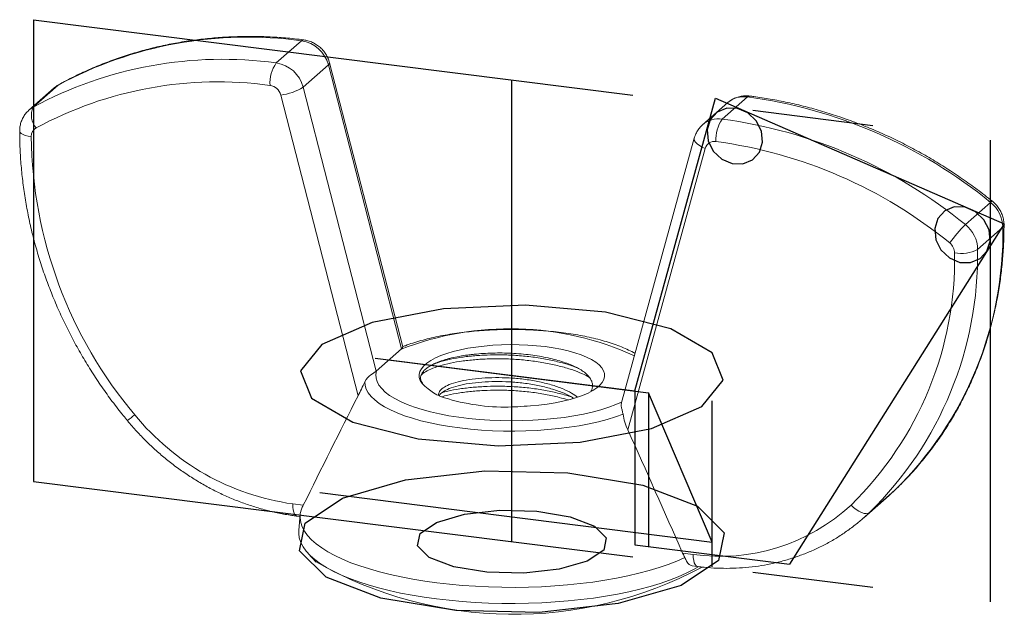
# Model space of a CAD drawing. Header units: millimetres. Extents: x -10.3 to 10.4, y -1.5 to 11.
import ezdxf

# ---------------------------------------------------------------- set-up
doc = ezdxf.new("R2010")
doc.units = ezdxf.units.MM
doc.linetypes.add('CENTERX2', pattern=[20.32, 12.7, -2.54, 2.54, -2.54])

msp = doc.modelspace()

# ---------------------------------------------------------------- linework, layer by layer
at = {"color": 7, "linetype": 'CENTERX2'}
for p, q in [((-10.056, 10.978), (10.056, 8.444)), ((-10.056, 10.978), (-10.056, 1.267)), ((0, 0), (0, 9.711)), ((10.056, 8.444), (10.056, -1.267)), ((-2.873, 3.858), (2.873, 3.134)), ((-2.586, 3.822), (2.586, 3.17)), ((0, 0), (0, 3.496)), ((2.873, 3.134), (2.873, -0.1)), ((4.209, -0.006), (2.873, 3.134)), ((4.209, -0.53), (4.209, 2.966)), ((-10.056, 1.267), (10.056, -1.267)), ((-4.036, 1.033), (4.209, -0.006))]:
    msp.add_line(p, q, dxfattribs=at)
at = {"color": 7, "linetype": 'Continuous', "lineweight": 15}
for p, q in [((-4.952, 10.068), (-4.421, 10.535)), ((-4.387, 9.56), (-3.857, 10.027)), ((-3.857, 10.027), (-2.321, 4.056)), ((-2.295, 4.096), (-3.832, 10.072)), ((-9.619, 9.543), (-10.15, 9.075)), ((-10.063, 9.136), (-9.533, 9.604)), ((-2.851, 3.588), (-4.387, 9.56)), ((-4.858, 9.394), (-3.231, 3.068)), ((4.421, 8.887), (4.952, 9.354)), ((4.538, 9.234), (4.008, 8.766)), ((3.834, 8.486), (2.297, 2.9)), ((4.063, 8.27), (2.436, 2.354)), ((9.533, 6.668), (10.063, 7.135)), ((9.791, 6.147), (10.321, 6.614)), ((-2.851, 3.588), (-2.321, 4.056)), ((-2.321, 4.056), (-2.319, 4.057)), ((-2.852, 3.587), (-2.851, 3.588)), ((7.52, 0.616), (8.05, 1.084)), ((7.399, 0.505), (7.929, 0.973)), ((7.929, 0.973), (7.958, 0.998)), ((-4.384, 0.767), (-4.607, 0.795)), ((-4.521, 0.54), (-4.453, 0.532)), ((-4.449, 0.57), (-4.48, 0.242)), ((7.52, 0.616), (7.399, 0.505)), ((-4.28, -0.247), (-4.114, -0.426)), ((3.588, -0.237), (3.812, -0.265)), ((3.79, -0.507), (3.897, -0.52))]:
    msp.add_line(p, q, dxfattribs=at)
at = {"color": 8, "linetype": 'Continuous', "lineweight": 15}
for p, q in [((-9.518, 9.614), (-9.533, 9.604)), ((7.958, 0.998), (8.05, 1.084))]:
    msp.add_line(p, q, dxfattribs=at)
at = {"color": 7, "linetype": 'Continuous'}
for p, q in [((2.586, 3.17), (4.279, 9.325)), ((4.279, 9.325), (10.351, 6.688)), ((10.351, 6.688), (5.833, -0.473)), ((2.586, 3.17), (2.586, -0.064)), ((2.586, -0.064), (4.209, -0.268)), ((4.209, -0.268), (5.833, -0.473))]:
    msp.add_line(p, q, dxfattribs=at)
at = {"color": 8, "linetype": 'Continuous', "lineweight": 15, "flags": 128}
for points in [[(-4.375, 10.554), (-4.396, 10.551), (-4.421, 10.535)], [(-3.832, 10.072), (-3.832, 10.068), (-3.837, 10.049), (-3.857, 10.027)], [(-9.619, 9.543), (-9.589, 9.567), (-9.533, 9.604)], [(4.999, 9.373), (4.978, 9.37), (4.952, 9.354)], [(-10.063, 9.136), (-10.12, 9.1), (-10.151, 9.074)], [(-10.345, 8.636), (-10.345, 8.632), (-10.335, 8.608), (-10.312, 8.585), (-10.275, 8.564), (-10.227, 8.545), (-10.169, 8.53), (-10.103, 8.519)], [(3.834, 8.486), (3.832, 8.466), (3.84, 8.433), (3.862, 8.399), (3.897, 8.364), (3.943, 8.33), (3.999, 8.298), (4.063, 8.27)], [(10.102, 7.159), (10.099, 7.16), (10.085, 7.153), (10.063, 7.135)], [(10.345, 6.659), (10.34, 6.638), (10.321, 6.614)], [(-2.844, 3.594), (-2.858, 3.518), (-2.855, 3.443), (-2.833, 3.367), (-2.793, 3.293), (-2.736, 3.219), (-2.661, 3.148), (-2.57, 3.078), (-2.462, 3.012), (-2.339, 2.948), (-2.201, 2.888), (-2.049, 2.831), (-1.884, 2.779), (-1.707, 2.731), (-1.519, 2.689), (-1.322, 2.651), (-1.116, 2.619), (-0.904, 2.592), (-0.685, 2.571), (-0.462, 2.555), (-0.237, 2.546), (-0.01, 2.543), (0.218, 2.546), (0.443, 2.554), (0.667, 2.569), (0.885, 2.59), (1.099, 2.616), (1.305, 2.648), (1.503, 2.685), (1.691, 2.728), (1.869, 2.775), (2.035, 2.827), (2.188, 2.883), (2.306, 2.933)], [(-4.521, 0.54), (-4.525, 0.541), (-4.548, 0.553), (-4.568, 0.58), (-4.585, 0.619), (-4.597, 0.669), (-4.605, 0.729), (-4.607, 0.795)], [(3.897, -0.52), (3.893, -0.52), (3.871, -0.507), (3.85, -0.481), (3.834, -0.442), (3.822, -0.392), (3.814, -0.332), (3.812, -0.265)]]:
    msp.add_lwpolyline(points, dxfattribs=at)
at = {"color": 7, "linetype": 'CENTERX2', "flags": 128}
for points in [[(5.246, 8.633), (5.138, 8.849), (4.961, 9.017), (4.743, 9.111), (4.516, 9.116), (4.315, 9.033), (4.17, 8.873), (4.105, 8.661), (4.128, 8.429), (4.235, 8.213), (4.412, 8.046), (4.631, 7.952), (4.858, 7.946), (5.058, 8.03), (5.203, 8.19), (5.269, 8.401), (5.246, 8.633)], [(10.03, 6.556), (9.922, 6.772), (9.746, 6.94), (9.527, 7.034), (9.3, 7.039), (9.099, 6.956), (8.955, 6.796), (8.889, 6.584), (8.912, 6.352), (9.02, 6.136), (9.197, 5.968), (9.415, 5.875), (9.642, 5.869), (9.843, 5.953), (9.987, 6.112), (10.053, 6.324), (10.03, 6.556)]]:
    msp.add_lwpolyline(points, dxfattribs=at)
at = {"color": 7, "linetype": 'Continuous', "flags": 128}
for points in [[(-4.442, 3.592), (-4.214, 3.018), (-3.344, 2.517), (-1.966, 2.165), (-0.288, 2.015), (1.434, 2.091), (2.938, 2.381), (3.994, 2.841), (4.442, 3.4), (4.214, 3.974), (3.344, 4.475), (1.966, 4.827), (0.288, 4.977), (-1.434, 4.901), (-2.938, 4.611), (-3.994, 4.151), (-4.442, 3.592)], [(3.56, -0.917), (2.236, -1.302), (0.571, -1.488), (-1.18, -1.447), (-2.752, -1.187), (-3.905, -0.745), (-4.464, -0.19), (-4.342, 0.393), (-3.56, 0.917), (-2.236, 1.302), (-0.571, 1.488), (1.18, 1.447), (2.752, 1.187), (3.905, 0.745), (4.464, 0.19), (4.342, -0.393), (3.56, -0.917)], [(1.582, -0.408), (0.994, -0.579), (0.254, -0.661), (-0.525, -0.643), (-1.223, -0.527), (-1.736, -0.331), (-1.984, -0.085), (-1.93, 0.175), (-1.582, 0.408), (-0.994, 0.579), (-0.254, 0.661), (0.525, 0.643), (1.223, 0.527), (1.736, 0.331), (1.984, 0.085), (1.93, -0.175), (1.582, -0.408)]]:
    msp.add_lwpolyline(points, dxfattribs=at)
at = {"color": 7, "linetype": 'Continuous', "lineweight": 15, "flags": 128}
for points in [[(-1.757, 3.215), (-1.83, 3.272), (-1.885, 3.331), (-1.924, 3.391), (-1.945, 3.453), (-1.948, 3.515), (-1.934, 3.577), (-1.902, 3.638), (-1.853, 3.697), (-1.787, 3.755), (-1.705, 3.811), (-1.607, 3.864), (-1.495, 3.913), (-1.369, 3.958), (-1.231, 4), (-1.081, 4.037), (-0.922, 4.068), (-0.754, 4.095), (-0.58, 4.116), (-0.4, 4.132), (-0.216, 4.142), (-0.031, 4.146), (0.155, 4.144), (0.339, 4.136), (0.52, 4.122), (0.697, 4.103), (0.867, 4.078), (1.029, 4.048), (1.182, 4.013), (1.324, 3.973), (1.455, 3.928), (1.571, 3.88), (1.674, 3.829), (1.762, 3.774), (1.833, 3.717), (1.888, 3.658), (1.925, 3.597), (1.946, 3.535), (1.948, 3.474), (1.933, 3.412), (1.9, 3.351), (1.85, 3.291), (1.783, 3.233), (1.7, 3.178), (1.601, 3.126), (1.488, 3.076), (1.362, 3.031), (1.223, 2.99), (1.073, 2.953), (0.913, 2.922), (0.745, 2.896), (0.57, 2.875), (0.39, 2.859)], [(2.337, 2.681), (2.177, 2.624), (2.003, 2.571), (1.819, 2.522), (1.623, 2.479), (1.418, 2.44), (1.205, 2.407), (0.985, 2.379), (0.759, 2.357), (0.529, 2.34), (0.296, 2.33), (0.061, 2.325), (-0.175, 2.327), (-0.409, 2.334), (-0.641, 2.348), (-0.869, 2.367), (-1.093, 2.392), (-1.309, 2.422), (-1.519, 2.458), (-1.719, 2.499), (-1.91, 2.545), (-2.089, 2.596), (-2.256, 2.651), (-2.411, 2.711), (-2.551, 2.774), (-2.676, 2.84), (-2.786, 2.91), (-2.88, 2.982), (-2.957, 3.056), (-3.017, 3.132), (-3.059, 3.209), (-3.084, 3.287), (-3.09, 3.365)], [(-4.425, 0.686), (-4.447, 0.593), (-4.451, 0.5), (-4.437, 0.407), (-4.406, 0.314), (-4.358, 0.222), (-4.293, 0.132), (-4.21, 0.043), (-4.111, -0.044), (-3.996, -0.129), (-3.865, -0.211), (-3.719, -0.291), (-3.558, -0.367), (-3.384, -0.44), (-3.196, -0.509), (-2.995, -0.573), (-2.782, -0.634), (-2.559, -0.69), (-2.325, -0.741), (-2.083, -0.787), (-1.832, -0.828), (-1.574, -0.864), (-1.309, -0.894), (-1.04, -0.918), (-0.766, -0.937), (-0.49, -0.95), (-0.211, -0.958), (0.068, -0.959), (0.347, -0.955), (0.625, -0.945), (0.9, -0.929), (1.172, -0.907), (1.439, -0.88), (1.7, -0.847), (1.955, -0.809), (2.202, -0.765), (2.44, -0.717), (2.669, -0.663), (2.887, -0.605), (3.094, -0.542), (3.289, -0.476), (3.47, -0.405), (3.639, -0.33)], [(7.52, 0.616), (7.489, 0.598), (7.449, 0.592), (7.403, 0.597), (7.351, 0.613), (7.295, 0.64), (7.239, 0.677), (7.183, 0.721), (7.13, 0.772)], [(-4.48, 0.242), (-4.481, 0.173), (-4.468, 0.079), (-4.437, -0.014), (-4.389, -0.107), (-4.323, -0.198), (-4.24, -0.288), (-4.141, -0.376), (-4.025, -0.461), (-3.893, -0.544), (-3.746, -0.624), (-3.584, -0.701), (-3.408, -0.774), (-3.219, -0.844), (-3.017, -0.909), (-2.803, -0.97), (-2.577, -1.026), (-2.342, -1.078), (-2.098, -1.124), (-1.845, -1.166), (-1.585, -1.202), (-1.318, -1.232), (-1.047, -1.257), (-0.771, -1.276), (-0.492, -1.289), (-0.211, -1.296), (0.07, -1.298), (0.351, -1.293), (0.631, -1.283), (0.908, -1.267), (1.182, -1.245), (1.451, -1.218), (1.715, -1.184), (1.971, -1.146), (2.22, -1.102), (2.46, -1.053), (2.691, -0.999), (2.91, -0.94), (3.119, -0.877), (3.315, -0.81), (3.498, -0.738), (3.667, -0.663), (3.821, -0.585), (3.927, -0.524)]]:
    msp.add_lwpolyline(points, dxfattribs=at)
at = {"color": 7, "linetype": 'Continuous', "lineweight": 15}
for centre, radius, start, end in [((-5.553, 2.254), 8.358, 82.2157, 118.4318), ((-4.522, 9.856), 0.687, 14.4541, 81.6106), ((-6.084, 1.787), 8.358, 82.2157, 118.4318), ((-4.347, 9.643), 0.738, 144.9309, 183.5931), ((-5.052, 9.388), 0.687, 14.4541, 81.6106), ((-6.172, 1.628), 8.043, 82.2294, 118.4181), ((-5.124, 9.325), 0.275, 14.4541, 81.6106), ((-4.978, 10.488), 1.101, 276.2494, 302.4933), ((3.585, -0.791), 10.237, 50.7388, 82.3265), ((-9.696, 8.968), 0.404, 155.3557, 221.2826), ((-9.898, 8.524), 0.205, 119.7294, 181.3293), ((5.026, 8.462), 0.738, 144.9309, 183.5931), ((3.055, -1.258), 10.237, 50.7388, 82.3265), ((-0.844, 8.634), 9.259, 180.7123, 220.1101), ((4.258, 8.216), 0.202, 81.1765, 164.6619), ((2.977, -1.333), 9.837, 50.7282, 82.337), ((9.641, 6.602), 0.68, 1.0005, 51.6392), ((11.622, 4.553), 2.972, 134.6435, 144.4185), ((9.111, 6.135), 0.68, 1.0005, 51.6392), ((2.737, 6.497), 7.585, 314.4636, 0.8883), ((9.035, 6.069), 0.272, 1.0005, 51.6392), ((2.043, 5.959), 7.265, 314.444, 0.9079), ((2.217, 6.025), 7.574, 314.4306, 0.9213), ((9.445, 6.799), 0.738, 259.2261, 297.8883), ((-0.13, 7.133), 4.302, 251.4474, 269.7504), ((-3.882, 5.956), 5.211, 219.1, 261.9972), ((4.388, 3.715), 4.022, 261.7541, 312.9725), ((0.04, 6.864), 8.39, 240.3291, 298.1722)]:
    msp.add_arc(centre, radius, start, end, dxfattribs=at)
at = {"color": 8, "linetype": 'Continuous', "lineweight": 15}
for centre, radius, start, end in [((4.877, 8.84), 0.519, 81.763, 130.7398), ((4.348, 8.37), 0.522, 81.8835, 130.7448), ((-0.041, -1.806), 6.286, 65.4094, 111.3338), ((-9.313, 4.283), 2.128, 305.3351, 310.6779)]:
    msp.add_arc(centre, radius, start, end, dxfattribs=at)
at = {"color": 7, "linetype": 'Continuous', "lineweight": 15}
for points, knots in [([(-4.375, 10.554), (-4.44, 10.562), (-4.629, 10.584), (-4.94, 10.61), (-5.308, 10.626), (-5.674, 10.627), (-6.038, 10.612), (-6.4, 10.583), (-6.758, 10.539), (-7.113, 10.48), (-7.463, 10.406), (-7.808, 10.317), (-8.147, 10.214), (-8.481, 10.097), (-8.808, 9.965), (-9.128, 9.819), (-9.363, 9.7), (-9.492, 9.629), (-9.518, 9.614)], [0, 0, 0, 0, 0.036263, 0.103977, 0.171683, 0.23937, 0.307037, 0.374684, 0.44231, 0.509913, 0.577493, 0.645051, 0.712585, 0.780098, 0.847589, 0.91506, 0.982512, 1, 1, 1, 1]), ([(-3.832, 10.072), (-3.84, 10.097), (-3.856, 10.153), (-3.897, 10.236), (-3.953, 10.318), (-4.022, 10.392), (-4.102, 10.454), (-4.19, 10.503), (-4.282, 10.538), (-4.345, 10.549), (-4.375, 10.554)], [0, 0, 0, 0, 0.100598, 0.228725, 0.357764, 0.487834, 0.618754, 0.750232, 0.881941, 1, 1, 1, 1]), ([(-9.518, 9.614), (-9.543, 9.6), (-9.579, 9.579), (-9.61, 9.55), (-9.62, 9.54)], [0, 0, 0, 0, 0.667556, 1, 1, 1, 1]), ([(4.999, 9.373), (4.972, 9.375), (4.912, 9.38), (4.82, 9.371), (4.725, 9.347), (4.637, 9.306), (4.574, 9.267), (4.546, 9.239), (4.54, 9.233)], [0, 0, 0, 0, 0.161411, 0.361099, 0.559492, 0.755786, 0.950021, 1, 1, 1, 1]), ([(10.102, 7.159), (10.048, 7.202), (9.891, 7.327), (9.627, 7.524), (9.306, 7.746), (8.978, 7.955), (8.644, 8.152), (8.303, 8.336), (7.957, 8.507), (7.607, 8.664), (7.252, 8.807), (6.893, 8.937), (6.531, 9.052), (6.167, 9.153), (5.8, 9.239), (5.439, 9.309), (5.172, 9.351), (5.027, 9.369), (4.999, 9.373)], [0, 0, 0, 0, 0.036279, 0.104283, 0.172289, 0.240293, 0.308295, 0.376292, 0.444285, 0.512272, 0.580253, 0.648226, 0.716191, 0.784146, 0.85209, 0.920022, 0.984338, 1, 1, 1, 1]), ([(-10.15, 9.072), (-10.164, 9.061), (-10.201, 9.029), (-10.25, 8.964), (-10.296, 8.881), (-10.327, 8.792), (-10.343, 8.71), (-10.344, 8.657), (-10.345, 8.636)], [0, 0, 0, 0, 0.107915, 0.29999, 0.491136, 0.682021, 0.87331, 1, 1, 1, 1]), ([(4.008, 8.764), (3.991, 8.749), (3.951, 8.713), (3.9, 8.643), (3.859, 8.565), (3.842, 8.51), (3.834, 8.486)], [0, 0, 0, 0, 0.205529, 0.489373, 0.771983, 1, 1, 1, 1]), ([(-10.345, 8.636), (-10.345, 8.572), (-10.343, 8.389), (-10.33, 8.085), (-10.3, 7.725), (-10.255, 7.365), (-10.195, 7.006), (-10.121, 6.647), (-10.033, 6.29), (-9.93, 5.935), (-9.813, 5.584), (-9.682, 5.236), (-9.538, 4.891), (-9.38, 4.552), (-9.209, 4.218), (-9.025, 3.89), (-8.829, 3.569), (-8.62, 3.254), (-8.4, 2.947), (-8.218, 2.713), (-8.11, 2.581), (-8.082, 2.547)], [0, 0, 0, 0, 0.029944, 0.085776, 0.141619, 0.197475, 0.253345, 0.309226, 0.365117, 0.421018, 0.476927, 0.532843, 0.588767, 0.644696, 0.70063, 0.756568, 0.812511, 0.868456, 0.924404, 0.980355, 1, 1, 1, 1]), ([(10.345, 6.659), (10.344, 6.685), (10.342, 6.743), (10.322, 6.833), (10.288, 6.925), (10.24, 7.011), (10.178, 7.092), (10.128, 7.136), (10.102, 7.159)], [0, 0, 0, 0, 0.138293, 0.307312, 0.477539, 0.649344, 0.822627, 1, 1, 1, 1]), ([(8.052, 1.086), (8.096, 1.128), (8.219, 1.248), (8.414, 1.454), (8.634, 1.708), (8.841, 1.973), (9.037, 2.248), (9.219, 2.532), (9.389, 2.825), (9.546, 3.126), (9.69, 3.435), (9.82, 3.752), (9.936, 4.076), (10.038, 4.406), (10.126, 4.741), (10.199, 5.082), (10.258, 5.428), (10.302, 5.777), (10.331, 6.13), (10.344, 6.424), (10.345, 6.601), (10.345, 6.659)], [0, 0, 0, 0, 0.029935, 0.085307, 0.140684, 0.196066, 0.251456, 0.306857, 0.36227, 0.417698, 0.473142, 0.528605, 0.584086, 0.639587, 0.695108, 0.750648, 0.806209, 0.861789, 0.917388, 0.973006, 1, 1, 1, 1]), ([(2.589, 3.96), (2.578, 3.966), (2.525, 3.998), (2.419, 4.048), (2.272, 4.112), (2.113, 4.169), (1.944, 4.222), (1.767, 4.269), (1.581, 4.311), (1.388, 4.349), (1.188, 4.381), (0.983, 4.408), (0.773, 4.43), (0.56, 4.446), (0.344, 4.458), (0.126, 4.463), (-0.092, 4.464), (-0.31, 4.459), (-0.527, 4.449), (-0.74, 4.433), (-0.951, 4.412), (-1.156, 4.386), (-1.356, 4.354), (-1.549, 4.318), (-1.735, 4.277), (-1.913, 4.231), (-2.081, 4.179), (-2.211, 4.135), (-2.281, 4.106), (-2.302, 4.097)], [0, 0, 0, 0, 0.01107, 0.051542, 0.091729, 0.13157, 0.17109, 0.210338, 0.249365, 0.288216, 0.326928, 0.365531, 0.404051, 0.442508, 0.480921, 0.519306, 0.557678, 0.596049, 0.634429, 0.672833, 0.711275, 0.749771, 0.788341, 0.827006, 0.865794, 0.904736, 0.943874, 0.983255, 1, 1, 1, 1]), ([(-2.296, 4.095), (-2.295, 4.095), (-2.291, 4.095), (-2.3, 4.075), (-2.316, 4.06), (-2.319, 4.057)], [0, 0, 0, 0, 0.03333, 0.775033, 1, 1, 1, 1]), ([(1.661, 3.159), (1.666, 3.166), (1.684, 3.197), (1.696, 3.251), (1.697, 3.322), (1.674, 3.393), (1.631, 3.463), (1.567, 3.531), (1.483, 3.596), (1.38, 3.657), (1.259, 3.713), (1.123, 3.766), (0.97, 3.814), (0.804, 3.857), (0.627, 3.894), (0.439, 3.924), (0.244, 3.947), (0.045, 3.963), (-0.156, 3.97), (-0.355, 3.97), (-0.552, 3.963), (-0.713, 3.951), (-0.836, 3.938), (-0.958, 3.923), (-1.106, 3.9), (-1.243, 3.871), (-1.344, 3.846), (-1.442, 3.817), (-1.554, 3.779), (-1.649, 3.736), (-1.714, 3.701), (-1.774, 3.663), (-1.835, 3.614), (-1.878, 3.563), (-1.9, 3.522), (-1.916, 3.48), (-1.921, 3.433), (-1.908, 3.38), (-1.883, 3.333), (-1.853, 3.293), (-1.826, 3.27), (-1.816, 3.261)], [0, 0, 0, 0, 0.0094515, 0.0375476, 0.0656437, 0.0951487, 0.123574, 0.1519992, 0.1818853, 0.2103106, 0.2387338, 0.2685644, 0.2976993, 0.3268343, 0.3574118, 0.3870668, 0.4167218, 0.4479009, 0.4775559, 0.5072106, 0.5383559, 0.5685353, 0.5837419, 0.5987258, 0.6303827, 0.6612676, 0.6768353, 0.6921643, 0.7246364, 0.7555212, 0.771089, 0.7864179, 0.8188745, 0.8501041, 0.8658387, 0.8813451, 0.9140881, 0.9381581, 0.962228, 0.986298, 1, 1, 1, 1]), ([(1.631, 3.456), (1.583, 3.482), (1.475, 3.541), (1.26, 3.621), (1, 3.698), (0.71, 3.761), (0.402, 3.808), (0.088, 3.838), (-0.222, 3.85), (-0.526, 3.846), (-0.82, 3.827), (-1.099, 3.793), (-1.353, 3.746), (-1.572, 3.685), (-1.745, 3.615), (-1.858, 3.552), (-1.896, 3.512), (-1.908, 3.5)], [0, 0, 0, 0, 0.054584, 0.12379, 0.194761, 0.266651, 0.33854, 0.409511, 0.478717, 0.546635, 0.616517, 0.687893, 0.759886, 0.831569, 0.902041, 0.97049, 1, 1, 1, 1]), ([(1.38, 3.654), (1.34, 3.67), (1.225, 3.716), (0.999, 3.78), (0.71, 3.844), (0.402, 3.891), (0.088, 3.921), (-0.222, 3.933), (-0.526, 3.928), (-0.82, 3.909), (-1.1, 3.876), (-1.352, 3.828), (-1.547, 3.776), (-1.639, 3.737), (-1.673, 3.722)], [0, 0, 0, 0, 0.047688, 0.13769, 0.228856, 0.320021, 0.410024, 0.497786, 0.583915, 0.672535, 0.76305, 0.854347, 0.945251, 1, 1, 1, 1]), ([(-2.852, 3.587), (-2.877, 3.565), (-2.918, 3.545), (-3.012, 3.476), (-3.063, 3.427), (-3.09, 3.365)], [0, 0, 0, 0, 0.5, 0.5, 1, 1, 1, 1]), ([(1.38, 3.038), (1.341, 3.069), (1.256, 3.134), (1.066, 3.222), (0.827, 3.305), (0.55, 3.372), (0.252, 3.421), (-0.052, 3.448), (-0.349, 3.453), (-0.636, 3.442), (-0.903, 3.412), (-1.136, 3.366), (-1.322, 3.307), (-1.454, 3.235), (-1.533, 3.161), (-1.539, 3.112), (-1.541, 3.09)], [0, 0, 0, 0, 0.060165, 0.13103, 0.204295, 0.27904, 0.353785, 0.427049, 0.497914, 0.570381, 0.644791, 0.719705, 0.79362, 0.865152, 0.9372, 1, 1, 1, 1]), ([(1.297, 3.015), (1.284, 3.025), (1.223, 3.07), (1.064, 3.139), (0.827, 3.222), (0.55, 3.29), (0.252, 3.338), (-0.052, 3.366), (-0.349, 3.371), (-0.636, 3.359), (-0.903, 3.33), (-1.136, 3.284), (-1.323, 3.224), (-1.451, 3.153), (-1.518, 3.099), (-1.525, 3.071), (-1.525, 3.068)], [0, 0, 0, 0, 0.0223191, 0.1007349, 0.1818055, 0.2645148, 0.3472241, 0.4282947, 0.5067105, 0.5868986, 0.669238, 0.7521335, 0.8339243, 0.9130785, 0.9922327, 1, 1, 1, 1]), ([(1.181, 2.981), (1.121, 3), (0.974, 3.045), (0.709, 3.101), (0.402, 3.148), (0.088, 3.178), (-0.222, 3.19), (-0.526, 3.186), (-0.82, 3.167), (-1.098, 3.133), (-1.322, 3.093), (-1.435, 3.06), (-1.477, 3.048)], [0, 0, 0, 0, 0.076074, 0.185408, 0.294743, 0.402682, 0.507935, 0.611229, 0.71751, 0.826065, 0.935556, 1, 1, 1, 1]), ([(1.261, 3.04), (1.26, 3.04), (1.182, 3.07), (0.997, 3.12), (0.711, 3.184), (0.402, 3.231), (0.088, 3.261), (-0.222, 3.273), (-0.526, 3.268), (-0.82, 3.25), (-1.098, 3.216), (-1.317, 3.177), (-1.426, 3.145), (-1.464, 3.134)], [0, 0, 0, 0, 0.001607, 0.10667, 0.213091, 0.319513, 0.424576, 0.527024, 0.627566, 0.731016, 0.836678, 0.943252, 1, 1, 1, 1]), ([(2.337, 2.681), (2.332, 2.708), (2.321, 2.761), (2.302, 2.826), (2.291, 2.872), (2.299, 2.891), (2.302, 2.899)], [0, 0, 0, 0, 0.26708, 0.53487, 0.805728, 1, 1, 1, 1]), ([(-8.082, 2.547), (-8.049, 2.507), (-7.954, 2.394), (-7.789, 2.215), (-7.584, 2.013), (-7.37, 1.821), (-7.147, 1.641), (-6.916, 1.472), (-6.678, 1.315), (-6.433, 1.171), (-6.182, 1.04), (-5.926, 0.922), (-5.665, 0.818), (-5.401, 0.729), (-5.134, 0.653), (-4.864, 0.593), (-4.66, 0.558), (-4.546, 0.543), (-4.521, 0.54)], [0, 0, 0, 0, 0.036481, 0.10404, 0.171608, 0.239177, 0.306746, 0.374313, 0.441877, 0.509434, 0.576983, 0.644521, 0.712044, 0.779548, 0.847031, 0.914487, 0.981912, 1, 1, 1, 1]), ([(7.958, 0.999), (7.96, 1.001), (7.993, 1.029), (8.024, 1.058), (8.052, 1.086)], [0, 0, 0, 0, 0.079379, 1, 1, 1, 1]), ([(3.897, -0.52), (3.946, -0.526), (4.086, -0.542), (4.315, -0.558), (4.584, -0.561), (4.851, -0.549), (5.116, -0.522), (5.377, -0.48), (5.633, -0.423), (5.884, -0.351), (6.13, -0.265), (6.368, -0.165), (6.6, -0.051), (6.823, 0.076), (7.037, 0.217), (7.235, 0.364), (7.356, 0.469), (7.413, 0.518)], [0, 0, 0, 0, 0.037876, 0.10749, 0.17708, 0.24662, 0.316108, 0.38554, 0.454915, 0.524232, 0.593491, 0.662695, 0.731849, 0.800957, 0.870026, 0.939065, 1, 1, 1, 1]), ([(3.79, -0.506), (3.769, -0.5), (3.725, -0.487), (3.671, -0.422), (3.648, -0.359), (3.639, -0.33)], [0, 0, 0, 0, 0.339428, 0.704891, 1, 1, 1, 1])]:
    msp.add_open_spline(points, degree=3, knots=knots, dxfattribs=at)
for points in [[(-2.328, 4.049), (-2.326, 4.051), (-2.323, 4.053), (-2.321, 4.055), (-2.319, 4.057)], [(-2.852, 3.587), (-2.851, 3.588), (-2.848, 3.59), (-2.845, 3.593), (-2.844, 3.594)], [(-3.231, 3.068), (-3.185, 3.159), (-3.137, 3.261), (-3.09, 3.365)], [(-1.499, 3.055), (-1.608, 3.104), (-1.695, 3.157), (-1.757, 3.215)], [(-4.384, 0.767), (-4.004, 1.537), (-3.621, 2.305), (-3.231, 3.068)], [(0.39, 2.859), (0.216, 2.842), (0.034, 2.832), (-0.149, 2.831)], [(2.337, 2.681), (2.356, 2.568), (2.389, 2.458), (2.436, 2.354)], [(2.436, 2.354), (2.826, 1.492), (3.208, 0.628), (3.588, -0.237)], [(-4.425, 0.686), (-4.412, 0.711), (-4.398, 0.738), (-4.384, 0.767)], [(3.588, -0.237), (3.603, -0.27), (3.62, -0.301), (3.639, -0.33)]]:
    msp.add_open_spline(points, degree=3, dxfattribs=at)

doc.saveas('drawing.dxf')
